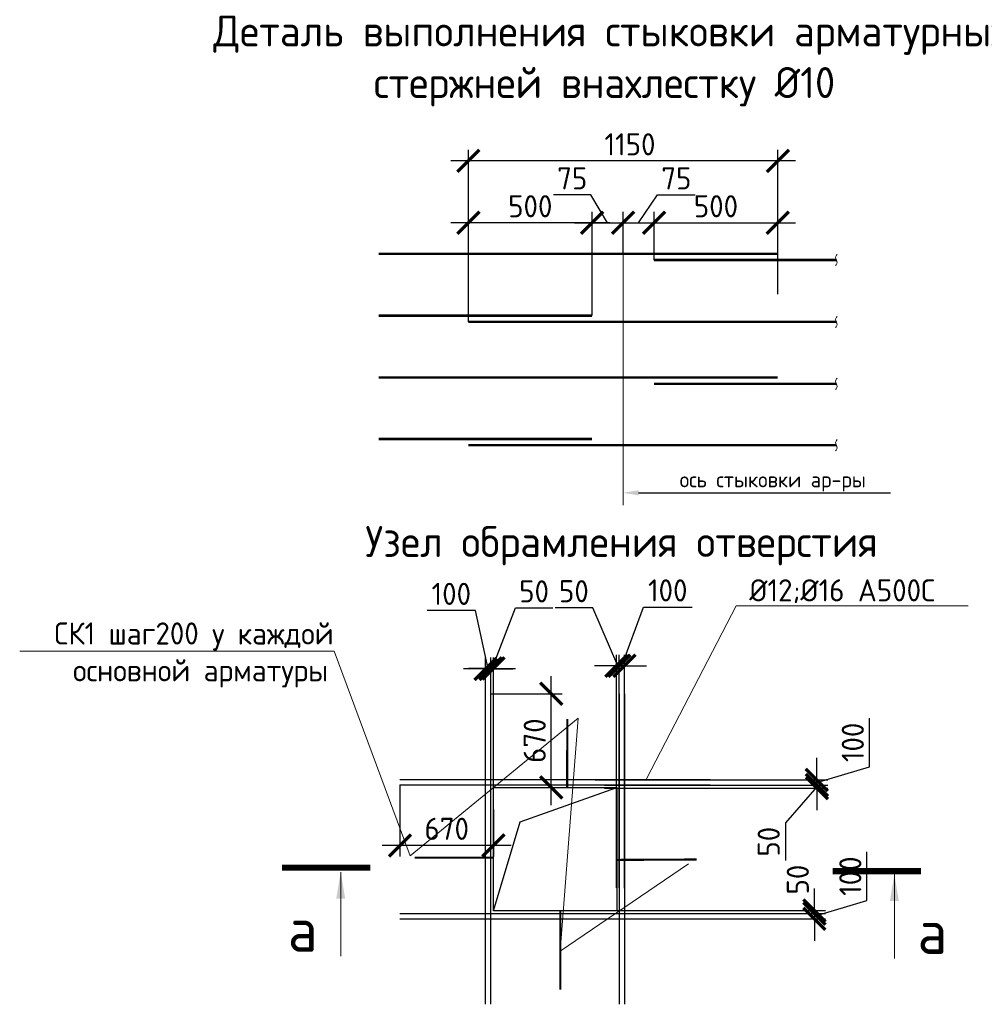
# Model space of a CAD drawing. Header units: millimetres. Extents: x -386473 to 311666, y -59273 to 291770.
# Tile 54 of 132: x 86920 to 97831, y -42047 to -30916. Entities that reach past the tile are written whole.
import ezdxf
from ezdxf import colors
from ezdxf.entities.mleader import LeaderData, LeaderLine
from ezdxf.math import Vec2, Vec3

# ---------------------------------------------------------------- set-up
doc = ezdxf.new("R2010")
doc.units = ezdxf.units.MM
doc.linetypes.add('______5', pattern=[1100, 800, -100, 100, -100])
for name, color, linetype, lineweight in [('0.20 __', 4, 'Continuous', 20), ('Арматура', 152, 'Continuous', 40), ('Выноски', 20, 'Continuous', 20), ('Оси', 40, '______5', 18), ('подоснова', 151, 'Continuous', 5), ('размер', 1, 'Continuous', 25), ('РАЗМЕРЫ', 1, 'Continuous', 9), ('Узлы', 7, 'Continuous', 0)]:
    doc.layers.add(name, color=color, linetype=linetype, lineweight=lineweight)
doc.styles.add('GOST-2.304_Type-B', font='GOST_Common.ttf')
doc.styles.add('Украинский', font='isocpeur.ttf', dxfattribs={"oblique": 12})
doc.dimstyles.new('5х', dxfattribs={"dimscale": 100, "dimtxt": 2.5, "dimasz": 2.5, "dimexe": 1.25, "dimexo": 0, "dimtad": 1, "dimdec": 0, "dimlfac": 0.2, "dimtxsty": 'GOST-2.304_Type-B', "dimblk": 'ARCHTICK', "dimcen": 2.5, "dimdle": 2, "dimadec": 0, "dimazin": 2, "dimtfac": 0.75, "dimtdec": 0, "dimtmove": 1, "dimatfit": 3, "dimfxl": 1, "dimtolj": 1, "dimarcsym": 1})
doc.dimstyles.new('СПДС', dxfattribs={"dimscale": 100, "dimtxt": 2.5, "dimasz": 2.5, "dimexe": 1.25, "dimexo": 0, "dimtad": 1, "dimdec": 0, "dimtxsty": 'GOST-2.304_Type-B', "dimblk": 'ARCHTICK', "dimcen": 2.5, "dimdle": 2, "dimadec": 0, "dimazin": 2, "dimtfac": 0.75, "dimtdec": 0, "dimtmove": 1, "dimatfit": 3, "dimfxl": 1, "dimtolj": 1, "dimarcsym": 1})

# ---------------------------------------------------------------- blocks, each defined once
blk = doc.blocks.new('_ArchTick')
at = {"color": 0, "linetype": 'ByBlock', "const_width": 0.15}
blk.add_lwpolyline([(-0.5, -0.5), (0.5, 0.5)], dxfattribs=at)
blk = doc.blocks.new('*D759')
at = {"layer": 'DEFPOINTS', "color": 0, "linetype": 'Continuous', "transparency": 16777216}
for p in [(91995, -33212), (91995, -33562), (93395, -34262)]:
    blk.add_point(p, dxfattribs=at)
at = {"layer": 'РАЗМЕРЫ', "color": 0, "linetype": 'Continuous', "lineweight": -2, "transparency": 16777216}
for p, q in [((91995, -33562), (91995, -33087)), ((93395, -34262), (93395, -33087)), ((93595, -33212), (91795, -33212))]:
    blk.add_line(p, q, dxfattribs=at)
at = {"layer": 'РАЗМЕРЫ', "color": 0, "linetype": 'Continuous', "lineweight": -2, "transparency": 16777216, "xscale": 250, "yscale": 250, "zscale": 250, "rotation": 180}
blk.add_blockref('_ArchTick', (91995, -33212), dxfattribs=at)
at = {"layer": 'РАЗМЕРЫ', "color": 0, "linetype": 'Continuous', "lineweight": -2, "transparency": 16777216, "xscale": 250, "yscale": 250, "zscale": 250}
blk.add_blockref('_ArchTick', (93395, -33212), dxfattribs=at)
at = {"layer": 'РАЗМЕРЫ', "color": 0, "linetype": 'Continuous', "lineweight": 0, "transparency": 16777216, "insert": (92695, -33025), "char_height": 250, "attachment_point": 5, "style": 'GOST-2.304_Type-B'}
blk.add_mtext('\\A1;500', dxfattribs=at)
blk = doc.blocks.new('*D760')
at = {"layer": 'DEFPOINTS', "color": 0, "linetype": 'Continuous', "transparency": 16777216}
for p in [(95495, -33212), (95495, -33562), (94095, -33633)]:
    blk.add_point(p, dxfattribs=at)
at = {"layer": 'РАЗМЕРЫ', "color": 0, "linetype": 'Continuous', "lineweight": -2, "transparency": 16777216}
for p, q in [((94095, -33633), (94095, -33087)), ((95495, -33562), (95495, -33087)), ((93895, -33212), (95695, -33212))]:
    blk.add_line(p, q, dxfattribs=at)
at = {"layer": 'РАЗМЕРЫ', "color": 0, "linetype": 'Continuous', "lineweight": -2, "transparency": 16777216, "xscale": 250, "yscale": 250, "zscale": 250, "rotation": 180}
blk.add_blockref('_ArchTick', (94095, -33212), dxfattribs=at)
at = {"layer": 'РАЗМЕРЫ', "color": 0, "linetype": 'Continuous', "lineweight": -2, "transparency": 16777216, "xscale": 250, "yscale": 250, "zscale": 250}
blk.add_blockref('_ArchTick', (95495, -33212), dxfattribs=at)
at = {"layer": 'РАЗМЕРЫ', "color": 0, "linetype": 'Continuous', "lineweight": 0, "transparency": 16777216, "insert": (94795, -33025), "char_height": 250, "attachment_point": 5, "style": 'GOST-2.304_Type-B'}
blk.add_mtext('\\A1;500', dxfattribs=at)
blk = doc.blocks.new('*D761')
at = {"layer": 'DEFPOINTS', "color": 0, "linetype": 'Continuous', "transparency": 16777216}
for p in [(91995, -32512), (95495, -34019), (91995, -34333)]:
    blk.add_point(p, dxfattribs=at)
at = {"layer": 'РАЗМЕРЫ', "color": 0, "linetype": 'Continuous', "lineweight": -2, "transparency": 16777216}
for p, q in [((91995, -34333), (91995, -32387)), ((95495, -34019), (95495, -32387)), ((95695, -32512), (91795, -32512))]:
    blk.add_line(p, q, dxfattribs=at)
at = {"layer": 'РАЗМЕРЫ', "color": 0, "linetype": 'Continuous', "lineweight": -2, "transparency": 16777216, "xscale": 250, "yscale": 250, "zscale": 250, "rotation": 180}
blk.add_blockref('_ArchTick', (91995, -32512), dxfattribs=at)
at = {"layer": 'РАЗМЕРЫ', "color": 0, "linetype": 'Continuous', "lineweight": -2, "transparency": 16777216, "xscale": 250, "yscale": 250, "zscale": 250}
blk.add_blockref('_ArchTick', (95495, -32512), dxfattribs=at)
at = {"layer": 'РАЗМЕРЫ', "color": 0, "linetype": 'Continuous', "lineweight": 0, "transparency": 16777216, "insert": (93823, -32325), "char_height": 250, "attachment_point": 5, "style": 'GOST-2.304_Type-B'}
blk.add_mtext('\\A1;1150', dxfattribs=at)
blk = doc.blocks.new('*D762')
at = {"layer": 'DEFPOINTS', "color": 0, "linetype": 'Continuous', "transparency": 16777216}
for p in [(93745, -33212), (93745, -33562), (93395, -33621)]:
    blk.add_point(p, dxfattribs=at)
at = {"layer": 'РАЗМЕРЫ', "color": 0, "linetype": 'Continuous', "lineweight": -2, "transparency": 16777216}
for p, q in [((93381, -32897), (92957, -32897)), ((93570, -33212), (93381, -32897)), ((93395, -33621), (93395, -33087)), ((93745, -33562), (93745, -33087)), ((93195, -33212), (93945, -33212))]:
    blk.add_line(p, q, dxfattribs=at)
at = {"layer": 'РАЗМЕРЫ', "color": 0, "linetype": 'Continuous', "lineweight": -2, "transparency": 16777216, "xscale": 250, "yscale": 250, "zscale": 250, "rotation": 180}
blk.add_blockref('_ArchTick', (93395, -33212), dxfattribs=at)
at = {"layer": 'РАЗМЕРЫ', "color": 0, "linetype": 'Continuous', "lineweight": -2, "transparency": 16777216, "xscale": 250, "yscale": 250, "zscale": 250}
blk.add_blockref('_ArchTick', (93745, -33212), dxfattribs=at)
at = {"layer": 'РАЗМЕРЫ', "color": 0, "linetype": 'Continuous', "lineweight": 0, "transparency": 16777216, "insert": (93169, -32710), "char_height": 250, "attachment_point": 5, "style": 'GOST-2.304_Type-B'}
blk.add_mtext('\\A1;75', dxfattribs=at)
blk = doc.blocks.new('*D763')
at = {"layer": 'DEFPOINTS', "color": 0, "linetype": 'Continuous', "transparency": 16777216}
for p in [(94095, -33212), (93745, -33562), (94095, -33621)]:
    blk.add_point(p, dxfattribs=at)
at = {"layer": 'РАЗМЕРЫ', "color": 0, "linetype": 'Continuous', "lineweight": -2, "transparency": 16777216}
for p, q in [((93920, -33212), (94135, -32897)), ((94135, -32897), (94559, -32897)), ((93745, -33562), (93745, -33087)), ((94095, -33621), (94095, -33087)), ((93545, -33212), (94295, -33212))]:
    blk.add_line(p, q, dxfattribs=at)
at = {"layer": 'РАЗМЕРЫ', "color": 0, "linetype": 'Continuous', "lineweight": -2, "transparency": 16777216, "xscale": 250, "yscale": 250, "zscale": 250, "rotation": 180}
blk.add_blockref('_ArchTick', (93745, -33212), dxfattribs=at)
at = {"layer": 'РАЗМЕРЫ', "color": 0, "linetype": 'Continuous', "lineweight": -2, "transparency": 16777216, "xscale": 250, "yscale": 250, "zscale": 250}
blk.add_blockref('_ArchTick', (94095, -33212), dxfattribs=at)
at = {"layer": 'РАЗМЕРЫ', "color": 0, "linetype": 'Continuous', "lineweight": 0, "transparency": 16777216, "insert": (94347, -32710), "char_height": 250, "attachment_point": 5, "style": 'GOST-2.304_Type-B'}
blk.add_mtext('\\A1;75', dxfattribs=at)
blk = doc.blocks.new('*D772')
at = {"layer": 'DEFPOINTS', "color": 0, "transparency": 16777216}
for p in [(92249, -38537), (92932, -38537), (92279, -39595)]:
    blk.add_point(p, dxfattribs=at)
at = {"layer": 'размер', "color": 0, "lineweight": -2, "transparency": 16777216}
for p, q in [((92932, -39795), (92932, -38337)), ((92249, -38537), (93057, -38537)), ((92279, -39595), (93057, -39595))]:
    blk.add_line(p, q, dxfattribs=at)
at = {"layer": 'размер', "color": 0, "lineweight": -2, "transparency": 16777216, "xscale": 250, "yscale": 250, "zscale": 250}
for p, rotation in [((92932, -38537), 90), ((92932, -39595), 270)]:
    blk.add_blockref('_ArchTick', p, dxfattribs=dict(at, rotation=rotation))
at = {"layer": 'размер', "color": 0, "transparency": 16777216, "insert": (92745, -39066), "char_height": 250, "attachment_point": 5, "rotation": 90, "style": 'GOST-2.304_Type-B'}
blk.add_mtext('\\A1;670', dxfattribs=at)
blk = doc.blocks.new('*D773')
at = {"layer": 'DEFPOINTS', "color": 0, "transparency": 16777216}
for p in [(91221, -39565), (92279, -39843), (91221, -40251)]:
    blk.add_point(p, dxfattribs=at)
at = {"layer": 'размер', "color": 0, "lineweight": -2, "transparency": 16777216}
for p, q in [((91221, -39565), (91221, -40376)), ((92279, -39843), (92279, -40376)), ((92479, -40251), (91021, -40251))]:
    blk.add_line(p, q, dxfattribs=at)
at = {"layer": 'размер', "color": 0, "lineweight": -2, "transparency": 16777216, "xscale": 250, "yscale": 250, "zscale": 250, "rotation": 180}
blk.add_blockref('_ArchTick', (91221, -40251), dxfattribs=at)
at = {"layer": 'размер', "color": 0, "lineweight": -2, "transparency": 16777216, "xscale": 250, "yscale": 250, "zscale": 250}
blk.add_blockref('_ArchTick', (92279, -40251), dxfattribs=at)
at = {"layer": 'размер', "color": 0, "transparency": 16777216, "insert": (91750, -40063), "char_height": 250, "attachment_point": 5, "style": 'GOST-2.304_Type-B'}
blk.add_mtext('\\A1;670', dxfattribs=at)
blk = doc.blocks.new('*D764')
at = {"layer": 'DEFPOINTS', "color": 0, "transparency": 16777216}
for p in [(93398, -41022), (93399, -40988), (95908, -41022)]:
    blk.add_point(p, dxfattribs=at)
at = {"layer": 'размер', "color": 0, "lineweight": -2, "transparency": 16777216}
for p, q in [((95908, -40988), (95908, -40738)), ((93398, -41022), (96033, -41022)), ((93399, -40988), (96033, -40988)), ((95908, -40988), (95908, -41022)), ((95908, -41022), (95908, -41272))]:
    blk.add_line(p, q, dxfattribs=at)
at = {"layer": 'размер', "color": 0, "lineweight": -2, "transparency": 16777216, "xscale": 250, "yscale": 250, "zscale": 250}
for p, rotation in [((95908, -40988), 270), ((95908, -41022), 90)]:
    blk.add_blockref('_ArchTick', p, dxfattribs=dict(at, rotation=rotation))
at = {"layer": 'размер', "color": 0, "transparency": 16777216, "insert": (95721, -40637), "char_height": 250, "attachment_point": 5, "rotation": 90, "style": 'GOST-2.304_Type-B'}
blk.add_mtext('\\A1;50', dxfattribs=at)
blk = doc.blocks.new('*D765')
at = {"layer": 'DEFPOINTS', "color": 0, "transparency": 16777216}
for p in [(93398, -41022), (94678, -41081), (95908, -41081)]:
    blk.add_point(p, dxfattribs=at)
at = {"layer": 'размер', "color": 0, "lineweight": -2, "transparency": 16777216}
for p, q in [((96502, -40873), (96502, -40323)), ((95908, -41022), (95908, -40772)), ((95908, -41052), (96502, -40873)), ((93398, -41022), (96033, -41022)), ((95908, -41022), (95908, -41081)), ((95908, -41022), (95908, -41081)), ((94678, -41081), (96033, -41081)), ((95908, -41081), (95908, -41331))]:
    blk.add_line(p, q, dxfattribs=at)
at = {"layer": 'размер', "color": 0, "lineweight": -2, "transparency": 16777216, "xscale": 250, "yscale": 250, "zscale": 250}
for p, rotation in [((95908, -41022), 270), ((95908, -41081), 90)]:
    blk.add_blockref('_ArchTick', p, dxfattribs=dict(at, rotation=rotation))
at = {"layer": 'размер', "color": 0, "transparency": 16777216, "insert": (96315, -40598), "char_height": 250, "attachment_point": 5, "rotation": 90, "style": 'GOST-2.304_Type-B'}
blk.add_mtext('\\A1;100', dxfattribs=at)
blk = doc.blocks.new('*D766')
at = {"layer": 'DEFPOINTS', "color": 0, "transparency": 16777216}
for p in [(92247, -38250), (92247, -39695), (92279, -39694)]:
    blk.add_point(p, dxfattribs=at)
at = {"layer": 'размер', "color": 0, "lineweight": -2, "transparency": 16777216}
for p, q in [((92263, -38250), (92526, -37566)), ((92526, -37566), (92951, -37566)), ((92247, -39695), (92247, -38125)), ((92279, -39694), (92279, -38125)), ((92247, -38250), (91997, -38250)), ((92279, -38250), (92247, -38250)), ((92279, -38250), (92247, -38250)), ((92279, -38250), (92529, -38250))]:
    blk.add_line(p, q, dxfattribs=at)
at = {"layer": 'размер', "color": 0, "lineweight": -2, "transparency": 16777216, "xscale": 250, "yscale": 250, "zscale": 250}
blk.add_blockref('_ArchTick', (92247, -38250), dxfattribs=at)
at = {"layer": 'размер', "color": 0, "lineweight": -2, "transparency": 16777216, "xscale": 250, "yscale": 250, "zscale": 250, "rotation": 180}
blk.add_blockref('_ArchTick', (92279, -38250), dxfattribs=at)
at = {"layer": 'размер', "color": 0, "transparency": 16777216, "insert": (92738, -37379), "char_height": 250, "attachment_point": 5, "style": 'GOST-2.304_Type-B'}
blk.add_mtext('\\A1;50', dxfattribs=at)
blk = doc.blocks.new('*D767')
at = {"layer": 'DEFPOINTS', "color": 0, "transparency": 16777216}
for p in [(92188, -38256), (92188, -38582), (92247, -39695)]:
    blk.add_point(p, dxfattribs=at)
at = {"layer": 'размер', "color": 0, "lineweight": -2, "transparency": 16777216}
for p, q in [((92077, -37595), (91527, -37595)), ((92218, -38256), (92077, -37595)), ((92188, -38582), (92188, -38131)), ((92247, -39695), (92247, -38131)), ((92188, -38256), (91938, -38256)), ((92247, -38256), (92188, -38256)), ((92247, -38256), (92188, -38256)), ((92247, -38256), (92497, -38256))]:
    blk.add_line(p, q, dxfattribs=at)
at = {"layer": 'размер', "color": 0, "lineweight": -2, "transparency": 16777216, "xscale": 250, "yscale": 250, "zscale": 250}
blk.add_blockref('_ArchTick', (92188, -38256), dxfattribs=at)
at = {"layer": 'размер', "color": 0, "lineweight": -2, "transparency": 16777216, "xscale": 250, "yscale": 250, "zscale": 250, "rotation": 180}
blk.add_blockref('_ArchTick', (92247, -38256), dxfattribs=at)
at = {"layer": 'размер', "color": 0, "transparency": 16777216, "insert": (91802, -37407), "char_height": 250, "attachment_point": 5, "style": 'GOST-2.304_Type-B'}
blk.add_mtext('\\A1;100', dxfattribs=at)
blk = doc.blocks.new('_None')
blk = doc.blocks.new('*D768')
at = {"layer": 'DEFPOINTS', "color": 0, "transparency": 16777216}
for p in [(93427, -39510), (94707, -39569), (95936, -39569)]:
    blk.add_point(p, dxfattribs=at)
at = {"layer": 'размер', "color": 0, "lineweight": -2, "transparency": 16777216}
for p, q in [((96530, -39361), (96530, -38811)), ((95936, -39510), (95936, -39260)), ((95936, -39539), (96530, -39361)), ((93427, -39510), (96061, -39510)), ((95936, -39510), (95936, -39569)), ((95936, -39510), (95936, -39569)), ((94707, -39569), (96061, -39569)), ((95936, -39569), (95936, -39819))]:
    blk.add_line(p, q, dxfattribs=at)
at = {"layer": 'размер', "color": 0, "lineweight": -2, "transparency": 16777216, "xscale": 250, "yscale": 250, "zscale": 250}
for p, rotation in [((95936, -39510), 270), ((95936, -39569), 90)]:
    blk.add_blockref('_ArchTick', p, dxfattribs=dict(at, rotation=rotation))
at = {"layer": 'размер', "color": 0, "transparency": 16777216, "insert": (96343, -39086), "char_height": 250, "attachment_point": 5, "rotation": 90, "style": 'GOST-2.304_Type-B'}
blk.add_mtext('\\A1;100', dxfattribs=at)
blk = doc.blocks.new('*D769')
at = {"layer": 'DEFPOINTS', "color": 0, "transparency": 16777216}
for p in [(93534, -39604), (93535, -39570), (95937, -39604)]:
    blk.add_point(p, dxfattribs=at)
at = {"layer": 'размер', "color": 0, "lineweight": -2, "transparency": 16777216}
for p, q in [((95937, -39570), (95937, -39320)), ((93534, -39604), (96062, -39604)), ((93535, -39570), (96062, -39570)), ((95937, -39587), (95580, -39997)), ((95937, -39570), (95937, -39604)), ((95937, -39570), (95937, -39604)), ((95937, -39604), (95937, -39854)), ((95580, -39997), (95580, -40422))]:
    blk.add_line(p, q, dxfattribs=at)
at = {"layer": 'размер', "color": 0, "lineweight": -2, "transparency": 16777216, "xscale": 250, "yscale": 250, "zscale": 250}
for p, rotation in [((95937, -39570), 270), ((95937, -39604), 90)]:
    blk.add_blockref('_ArchTick', p, dxfattribs=dict(at, rotation=rotation))
at = {"layer": 'размер', "color": 0, "transparency": 16777216, "insert": (95392, -40209), "char_height": 250, "attachment_point": 5, "rotation": 90, "style": 'GOST-2.304_Type-B'}
blk.add_mtext('\\A1;50', dxfattribs=at)
blk = doc.blocks.new('*D770')
at = {"layer": 'DEFPOINTS', "color": 0, "transparency": 16777216}
for p in [(93670, -38220), (93670, -40730), (93701, -40730)]:
    blk.add_point(p, dxfattribs=at)
at = {"layer": 'размер', "color": 0, "lineweight": -2, "transparency": 16777216}
for p, q in [((93401, -37565), (92976, -37565)), ((93686, -38220), (93401, -37565)), ((93670, -40730), (93670, -38095)), ((93701, -40730), (93701, -38095)), ((93670, -38220), (93420, -38220)), ((93701, -38220), (93670, -38220)), ((93701, -38220), (93670, -38220)), ((93701, -38220), (93951, -38220))]:
    blk.add_line(p, q, dxfattribs=at)
at = {"layer": 'размер', "color": 0, "lineweight": -2, "transparency": 16777216, "xscale": 250, "yscale": 250, "zscale": 250}
blk.add_blockref('_ArchTick', (93670, -38220), dxfattribs=at)
at = {"layer": 'размер', "color": 0, "lineweight": -2, "transparency": 16777216, "xscale": 250, "yscale": 250, "zscale": 250, "rotation": 180}
blk.add_blockref('_ArchTick', (93701, -38220), dxfattribs=at)
at = {"layer": 'размер', "color": 0, "transparency": 16777216, "insert": (93188, -37377), "char_height": 250, "attachment_point": 5, "style": 'GOST-2.304_Type-B'}
blk.add_mtext('\\A1;50', dxfattribs=at)
blk = doc.blocks.new('*D771')
at = {"layer": 'DEFPOINTS', "color": 0, "transparency": 16777216}
for p in [(93702, -38220), (93702, -39621), (93761, -40734)]:
    blk.add_point(p, dxfattribs=at)
at = {"layer": 'размер', "color": 0, "lineweight": -2, "transparency": 16777216}
for p, q in [((93732, -38220), (93975, -37556)), ((93975, -37556), (94525, -37556)), ((93702, -39621), (93702, -38095)), ((93761, -40734), (93761, -38095)), ((93702, -38220), (93452, -38220)), ((93761, -38220), (93702, -38220)), ((93761, -38220), (93702, -38220)), ((93761, -38220), (94011, -38220))]:
    blk.add_line(p, q, dxfattribs=at)
at = {"layer": 'размер', "color": 0, "lineweight": -2, "transparency": 16777216, "xscale": 250, "yscale": 250, "zscale": 250}
blk.add_blockref('_ArchTick', (93702, -38220), dxfattribs=at)
at = {"layer": 'размер', "color": 0, "lineweight": -2, "transparency": 16777216, "xscale": 250, "yscale": 250, "zscale": 250, "rotation": 180}
blk.add_blockref('_ArchTick', (93761, -38220), dxfattribs=at)
at = {"layer": 'размер', "color": 0, "transparency": 16777216, "insert": (94250, -37368), "char_height": 250, "attachment_point": 5, "style": 'GOST-2.304_Type-B'}
blk.add_mtext('\\A1;100', dxfattribs=at)

msp = doc.modelspace()

# ---------------------------------------------------------------- linework, layer by layer
at = {"color": 0, "linetype": 'ByBlock', "lineweight": 30, "ltscale": 100}
for p, q in [((92188.7, -42047), (92188.7, -38537)), ((92248.7, -42047), (92248.7, -38537)), ((93702.8, -42047), (93702.8, -38537)), ((93762.8, -42047), (93762.8, -38537)), ((91220.7, -39504.9), (94730.7, -39504.9)), ((91220.7, -39564.9), (94730.7, -39564.9)), ((91220.7, -41019), (94730.7, -41019)), ((91220.7, -41079), (94730.7, -41079))]:
    msp.add_line(p, q, dxfattribs=at)
at = {"layer": '0.20 __', "color": 2}
for points in [[(96166.3, -33569.7), (96147.1, -33601.2), (96166.3, -33664.2), (96147.1, -33695.7)], [(96166.3, -34269.7), (96147.1, -34301.2), (96166.3, -34364.2), (96147.1, -34395.7)], [(96166.3, -34969.7), (96147.1, -35001.2), (96166.3, -35064.2), (96147.1, -35095.7)], [(96166.3, -35663.8), (96147.1, -35695.3), (96166.3, -35758.3), (96147.1, -35789.8)]]:
    msp.add_spline(points, degree=3, dxfattribs=at)
at = {"layer": 'Арматура'}
for points, const_width in [([(90980, -33562), (95494.6, -33562)], 28), ([(94094.6, -33632.7), (96156.7, -33632.7)], 28), ([(90980, -34262), (93394.6, -34262)], 28), ([(91994.6, -34332.7), (96156.7, -34332.7)], 28), ([(90980, -34962), (95494.6, -34962)], 28), ([(94094.6, -35032.7), (96156.7, -35032.7)], 28), ([(90980, -35656.1), (93394.6, -35656.1)], 28), ([(91994.6, -35726.8), (96156.7, -35726.8)], 28), ([(93112, -39589.6), (93113.5, -38820.4)], 24), ([(91386.3, -40389.1), (92270.1, -40389.1)], 24), ([(93678.7, -40414.6), (94576.4, -40409.9)], 24), ([(93034.9, -41881.5), (93034.9, -40997.7)], 24)]:
    msp.add_lwpolyline(points, dxfattribs=dict(at, const_width=const_width))
at = {"layer": 'Оси', "ltscale": 45}
msp.add_line((93744.6, -33212), (93744.6, -36403.6), dxfattribs=at)
at = {"layer": 'размер'}
msp.add_lwpolyline([(92278.7, -39594.9), (93672.8, -39594.9), (93672.8, -40989), (92278.7, -40989)], close=True, dxfattribs=at)
msp.add_lwpolyline([(92278.7, -40989), (92580, -39984.1), (93672.8, -39594.9)], dxfattribs=at)
at = {"layer": 'Узлы', "color": 1, "linetype": 'Continuous', "lineweight": 0}
for p, q in [((90550.7, -40552.6, 3100), (90550.7, -41502.6, 3100)), ((96813.3, -40577.3, 3100), (96813.3, -41527.3, 3100))]:
    msp.add_line(p, q, dxfattribs=at)
at = {"layer": 'Узлы', "color": 1, "linetype": 'Continuous', "lineweight": 0, "const_width": 70, "elevation": 3100}
for points in [[(89885.8, -40502.8), (90885.8, -40502.8)], [(97113.3, -40542.3), (96113.3, -40542.3)]]:
    msp.add_lwpolyline(points, dxfattribs=at)
at = {"layer": 'Узлы', "color": 1, "linetype": 'Continuous', "lineweight": 0}
for points in [[(90550.7, -40552.6, 3100), (90500.4, -40853, 3100), (90601, -40853, 3100)], [(96813.3, -40577.3, 3100), (96763, -40877.8, 3100), (96863.5, -40877.8, 3100)]]:
    msp.add_solid(points, dxfattribs=at)

# ---------------------------------------------------------------- texts
at = {"layer": 'Узлы', "color": 80, "linetype": 'Continuous', "lineweight": 0, "attachment_point": 5, "style": 'GOST-2.304_Type-B'}
for s, insert, char_height, width in [('\\pxi0.391,qc;Деталь выполнения стыковки арматурных стержней внахлестку %%C10', (93534.3, -31382.8), 350, 10464.96), ('ось стыковки ар-ры', (95437.7, -36138.9), 175, 7325.472)]:
    msp.add_mtext(s, dxfattribs=dict(at, insert=insert, char_height=char_height, width=width))
at = {"layer": 'Узлы', "color": 7, "linetype": 'Continuous', "lineweight": 0, "insert": (98685.2, -36640.4), "char_height": 350, "width": 9916.068, "attachment_point": 3, "style": 'GOST-2.304_Type-B'}
msp.add_mtext('\\pxqc;Узел обрамления отверстия', dxfattribs=at)
at = {"layer": 'Узлы', "color": 1, "linetype": 'Continuous', "lineweight": 0, "char_height": 500, "attachment_point": 5, "style": 'GOST-2.304_Type-B'}
for insert in [(90120.7, -41202.6, 3100), (97243.3, -41227.3, 3100)]:
    msp.add_mtext_dynamic_manual_height_columns('а', width=723.88, gutter_width=25, heights=[0], dxfattribs=dict(at, insert=insert))

# ---------------------------------------------------------------- dimensions: what is measured, and where the dimension line sits
at = {"layer": 'размер'}
for base, p1, p2, angle, text, picture, middle in [((92188.3, -38255.6), (92247.4, -39694.6), (92188.3, -38581.6), 180, '100', '*D767', (92014.7, -37594.9)), ((92247.4, -38250.5), (92278.6, -39693.7), (92247.4, -39694.6), 180, '50', '*D766', (92588.5, -37566.3)), ((93670.1, -38219.7), (93701.3, -40729.6), (93670.1, -40730.5), 180, '50', '*D770', (93338.1, -37564.6)), ((93702.3, -38219.5), (93761.4, -40734), (93702.3, -39621.1), 180, '100', '*D771', (94037.1, -37555.8)), ((95936.8, -39604), (93534.7, -39570.3), (93534.3, -39604), 270, '50', '*D769', (95580, -40059.5)), ((95908.4, -41022), (93398.9, -40988.3), (93398.5, -41022), 270, '50', '*D764', (95908.4, -40636.7))]:
    dim = msp.add_linear_dim(base=base, p1=p1, p2=p2, angle=angle, text=text, dimstyle='СПДС', dxfattribs=at)
    dim.commit()
    dim.dimension.update_dxf_attribs({"geometry": picture, "text_midpoint": middle, "dimtype": 160})
for base, p1, p2, angle, text, picture, middle in [((92932.4, -38537), (92278.7, -39594.9), (92248.7, -38537), 90, '670', '*D772', (92744.9, -39065.9)), ((95936.5, -39568.7), (93426.6, -39509.6), (94706.6, -39568.7), 270, '100', '*D768', (96342.7, -39298.6)), ((95908.4, -41081.1), (93398.5, -41022), (94678.5, -41081.1), 270, '100', '*D765', (96314.6, -40810.9))]:
    dim = msp.add_linear_dim(base=base, p1=p1, p2=p2, angle=angle, text=text, dimstyle='СПДС', dxfattribs=at)
    dim.commit()
    dim.dimension.update_dxf_attribs({"geometry": picture, "text_midpoint": middle})
dim = msp.add_linear_dim(base=(91220.7, -40250.7), p1=(92278.7, -39843), p2=(91220.7, -39564.9), text='670', dimstyle='СПДС', dxfattribs=at)
dim.commit()
dim.dimension.update_dxf_attribs({"geometry": '*D773', "text_midpoint": (91749.7, -40063.2)})
at = {"layer": 'РАЗМЕРЫ', "color": 1, "linetype": 'Continuous', "lineweight": 0}
for base, p1, p2, text, picture, middle in [((91994.6, -32512), (95494.6, -34019), (91994.6, -34332.7), '1150', '*D761', (93823.5, -32512)), ((93744.6, -33212), (93394.6, -33620.7), (93744.6, -33562), '75', '*D762', (93318.4, -32897)), ((94094.6, -33212), (93744.6, -33562), (94094.6, -33620.7), '75', '*D763', (94197.6, -32897)), ((91994.6, -33212), (93394.6, -34262), (91994.6, -33562), '500', '*D759', (92694.6, -33212)), ((95494.6, -33212), (94094.6, -33632.7), (95494.6, -33562), '500', '*D760', (94794.6, -33212))]:
    dim = msp.add_linear_dim(base=base, p1=p1, p2=p2, text=text, dimstyle='5х', dxfattribs=at)
    dim.commit()
    dim.dimension.update_dxf_attribs({"geometry": picture, "text_midpoint": middle, "dimtype": 160})

# ---------------------------------------------------------------- leaders
at = {"layer": 'Выноски', "ltscale": 0.1}
ml = msp.add_multileader_mtext('Standard', dxfattribs=at)
ml.set_content('', color=256, style='Украинский')
ml.set_leader_properties()
ml.build(insert=Vec2(0, 0))
ml.multileader.update_dxf_attribs({"text_right_attachment_type": 6, "arrow_head_size": 175})
ctx = ml.context
ctx.base_point, ctx.char_height, ctx.arrow_head_size, ctx.landing_gap_size, ctx.plane_origin = Vec3(96768, -36264.8), 0.126, 175, 0.063, Vec3(94962.6, -38471)
ctx.right_attachment = 6
notes = []
notes.append((ctx, [(1, (1, 1, 0), (94269.6, -36264.8), (1, 0), 2498.4, [(0, [(93744.6, -36264.8)], 0, [])])]))
ctx.mtext.insert, ctx.mtext.flow_direction = Vec3(96768.1, -36264.7), 5
at = {"layer": 'подоснова', "color": 2, "ltscale": 0.3}
ml = msp.add_multileader_mtext('Standard', dxfattribs=at)
ml.set_content(' %%C12;%%C16 А500С ', color=2, style='GOST-2.304_Type-B')
ml.set_leader_properties(color=256, linetype='ByLayer', lineweight=15)
ml.set_arrow_properties(name='NONE')
ml.build(insert=Vec2(0, 0))
ml.multileader.update_dxf_attribs({"text_left_attachment_type": 6, "text_right_attachment_type": 6, "dogleg_length": 0.1, "arrow_head_size": 18})
ctx = ml.context
ctx.base_point, ctx.char_height, ctx.arrow_head_size, ctx.landing_gap_size, ctx.plane_origin = Vec3(95023.5, -37542.2), 250, 18, 20, Vec3(91206.2, -28119)
ctx.left_attachment, ctx.right_attachment, ctx.text_align_type = 6, 6, 1
notes.append((ctx, [(0, (1, 1, 0), (95023.4, -37542.2), (1, 0), 0.1, [(0, [(94009.5, -39499.5)], 0, [])])]))
ctx.mtext.insert, ctx.mtext.alignment, ctx.mtext.flow_direction = Vec3(96147.8, -37242.2), 2, 5
ml = msp.add_multileader_mtext('Standard', dxfattribs=at)
ml.set_content('СК1 шаг200 у каждой\\P основной арматуры', color=2, style='GOST-2.304_Type-B')
ml.set_leader_properties(color=256, linetype='ByLayer', lineweight=15)
ml.set_arrow_properties(name='NONE')
ml.build(insert=Vec2(0, 0))
ml.multileader.update_dxf_attribs({"text_left_attachment_type": 6, "text_right_attachment_type": 6, "dogleg_length": 0.1, "arrow_head_size": 18})
ctx = ml.context
ctx.base_point, ctx.char_height, ctx.arrow_head_size, ctx.landing_gap_size, ctx.plane_origin = Vec3(87304.8, -38054.7), 250, 18, 20, Vec3(91751.4, -29683.3)
ctx.left_attachment, ctx.right_attachment, ctx.text_align_type = 6, 6, 1
notes.append((ctx, [(1, (1, 1, 0), (90476.7, -38054.7), (-1, 0), 0.1, [(3, [(94485.1, -40457.2), (93031.6, -41447.5), (93235.2, -38813.1), (91336, -40369.4)], 0, [])])]))
ctx.mtext.insert, ctx.mtext.alignment, ctx.mtext.flow_direction = Vec3(88890.7, -37729.7), 2, 5
for ctx, leaders in notes:
    for number, flags, end, landing, length, lines in leaders:
        leader = LeaderData()
        leader.index, (leader.has_last_leader_line, leader.has_dogleg_vector, leader.attachment_direction) = number, flags
        leader.last_leader_point, leader.dogleg_vector, leader.dogleg_length = Vec3(end), Vec3(landing), length
        for number, points, colour, breaks in lines:
            line = LeaderLine()
            line.index, line.vertices, line.color, line.breaks = number, Vec3.list(points), colors.encode_raw_color(colour), breaks
            leader.lines.append(line)
        ctx.leaders.append(leader)

doc.saveas('drawing.dxf')
